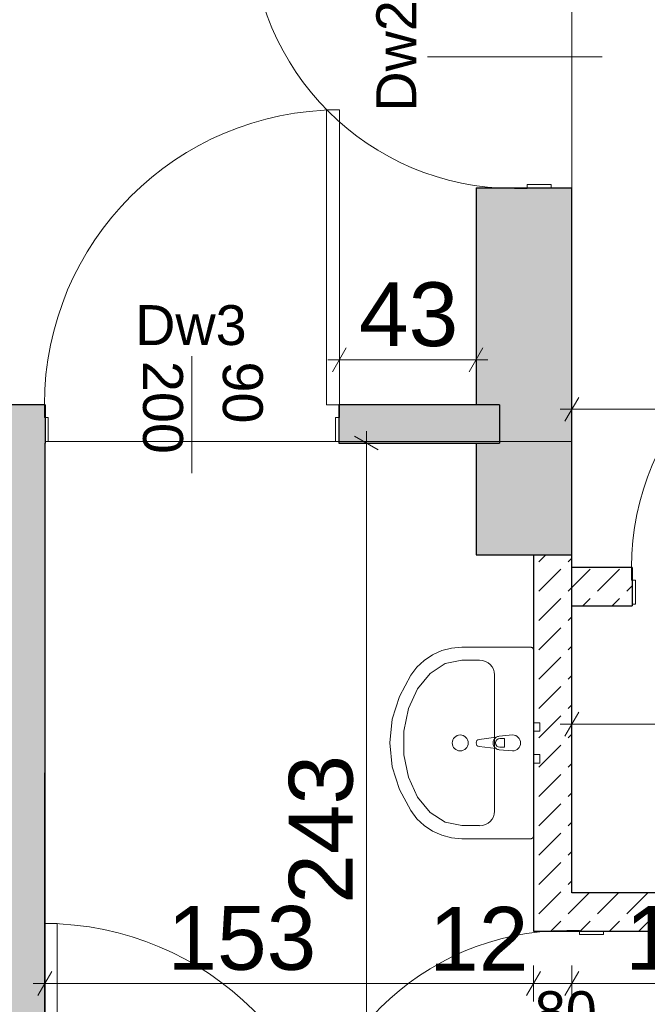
# Model space of a CAD drawing. Header units: centimetres. Extents: x -25572 to 23555, y -2435 to 15405.
# Tile 51 of 134: x 10206 to 10403, y 1920 to 2229. Entities that reach past the tile are written whole.
import ezdxf

# ---------------------------------------------------------------- set-up
doc = ezdxf.new("R2010")
doc.units = ezdxf.units.CM
doc.header["$MEASUREMENT"] = 0
for name, color, linetype, lineweight in [('Nowe_0_Nr_pióra__75', 6, 'Continuous', 15), ('Nowe_220-A Ściany_Nr_pióra__169', 7, 'Continuous', 5), ('Nowe_220-A Ściany_Nr_pióra__19', 255, 'Continuous', 0), ('Nowe_220-A Ściany_Nr_pióra__20', 1, 'Continuous', 13), ('Nowe_220-A Ściany_Nr_pióra__23', 7, 'Continuous', 15), ('Nowe_220-A Ściany_Nr_pióra__27', 7, 'Continuous', 25), ('Nowe_220-A Ściany_Nr_pióra__3', 7, 'Continuous', 13), ('Nowe_220-A Ściany_Nr_pióra__7', 7, 'Continuous', 13), ('Nowe_299-A Wymiary Opisy_Nr_pióra__161', 7, 'Continuous', 5), ('Nowe_299-A Wymiary Opisy_Nr_pióra__41', 7, 'Continuous', 15)]:
    doc.layers.add(name, color=color, linetype=linetype, lineweight=lineweight)
doc.layers.add('Nowe_220-A Ściany_Nr_pióra__45', color=7, linetype='Continuous', lineweight=15, true_color=0x40a5ff)
doc.layers.add('Nowe_299-A Wymiary Opisy', color=7, linetype='Continuous')
doc.styles.add('STYL_AUTOMATYCZNY_11', font='arial.ttf')
doc.styles.add('STYL_AUTOMATYCZNY_6', font='arial.ttf')
doc.dimstyles.new('STYL_AUTOMATYCZNY__1', dxfattribs={"dimtxt": 20, "dimasz": 5.7, "dimexe": 0.18, "dimexo": 0.0625, "dimgap": 0, "dimtad": 1, "dimtih": 1, "dimtoh": 1, "dimdec": 0, "dimzin": 0, "dimdsep": 46, "dimtxsty": 'STYL_AUTOMATYCZNY_11', "dimblk": 'ARROWHEAD_2', "dimblk1": 'ARROWHEAD_2', "dimblk2": 'ARROWHEAD_2', "dimcen": 0.09, "dimse1": 1, "dimse2": 1, "dimclrd": 7, "dimclre": 7, "dimclrt": 7, "dimadec": 1, "dimazin": 0, "dimtfac": 1, "dimtdec": 4, "dimtmove": 0, "dimatfit": 3, "dimfxl": 0, "dimtolj": 1, "dimtzin": 0, "dimarcsym": 0})
doc.dimstyles.new('STYL_AUTOMATYCZNY__2', dxfattribs={"dimtxt": 20, "dimasz": 5.7, "dimexe": 0.18, "dimexo": 0.0625, "dimgap": 0, "dimtad": 1, "dimdec": 0, "dimzin": 0, "dimdsep": 46, "dimtxsty": 'STYL_AUTOMATYCZNY_11', "dimblk": 'ARROWHEAD_2', "dimblk1": 'ARROWHEAD_2', "dimblk2": 'ARROWHEAD_2', "dimcen": 0.09, "dimse1": 1, "dimse2": 1, "dimclrd": 7, "dimclre": 7, "dimclrt": 7, "dimadec": 1, "dimazin": 0, "dimtfac": 1, "dimtdec": 4, "dimtmove": 0, "dimatfit": 3, "dimfxl": 0, "dimtolj": 1, "dimtzin": 0, "dimarcsym": 0})
doc.dimstyles.new('STYL_AUTOMATYCZNY__3', dxfattribs={"dimtxt": 20, "dimasz": 5.7, "dimexe": 0.18, "dimexo": 0.0625, "dimgap": 0, "dimtad": 1, "dimtih": 1, "dimtoh": 1, "dimdec": 0, "dimzin": 0, "dimdsep": 46, "dimtxsty": 'STYL_AUTOMATYCZNY_11', "dimblk": 'ARROWHEAD_2', "dimblk1": 'ARROWHEAD_2', "dimblk2": 'ARROWHEAD_2', "dimcen": 0.09, "dimse1": 1, "dimse2": 1, "dimclrd": 7, "dimclre": 7, "dimclrt": 7, "dimadec": 1, "dimazin": 0, "dimtfac": 1, "dimtdec": 4, "dimtmove": 2, "dimatfit": 3, "dimfxl": 0, "dimtolj": 1, "dimtzin": 0, "dimarcsym": 0})
pattern_1 = [(45, (0, 0), (-9.192388, 9.192388), [9.75, -3.25]), (45, (0, 9.192), (-9.192388, 9.192388), [9.75, -3.25])]

# ---------------------------------------------------------------- blocks, each defined once
blk = doc.blocks.new('*D14')
at = {"layer": 'Nowe_299-A Wymiary Opisy_Nr_pióra__161', "color": 7, "linetype": 'Continuous', "lineweight": 5}
for p, q in [((10214.3, 1921.35), (10214.3, 1932.6)), ((10367.38, 1921.35), (10367.38, 1932.6)), ((10216.47, 1930.72), (10212.14, 1923.22)), ((10369.54, 1930.72), (10365.21, 1923.22)), ((10210.64, 1926.97), (10214.3, 1926.97)), ((10214.3, 1926.97), (10367.38, 1926.97))]:
    blk.add_line(p, q, dxfattribs=at)
at = {"layer": 'Nowe_299-A Wymiary Opisy_Nr_pióra__41', "color": 7, "lineweight": 15, "char_height": 20, "attachment_point": 7, "style": 'STYL_AUTOMATYCZNY_11'}
for s, insert in [('\\A1;{\\pql;\\fArial|b0|i0|c238|p0;\\W1.000000;153}', (10252.7, 1930.97)), ('\\A1;{\\pql;\\fArial|b0|i0|c238|p0;\\W1.000000;12}', (10334.7, 1930.97))]:
    blk.add_mtext(s, dxfattribs=dict(at, insert=insert))
blk = doc.blocks.new('ARROWHEAD_2')
at = {"color": 0, "linetype": 'Continuous', "lineweight": 0}
for p, q in [((-0.378, -0.655), (0.378, 0.655)), ((0, 0), (-1, 0))]:
    blk.add_line(p, q, dxfattribs=at)
blk = doc.blocks.new('*D15')
at = {"layer": 'Nowe_299-A Wymiary Opisy_Nr_pióra__161', "color": 7, "linetype": 'Continuous', "lineweight": 5}
for p, q in [((10367.38, 1921.35), (10367.38, 1932.6)), ((10379.38, 1921.35), (10379.38, 1932.6)), ((10369.54, 1930.72), (10365.21, 1923.22)), ((10381.54, 1930.72), (10377.21, 1923.22)), ((10367.38, 1926.97), (10379.38, 1926.97))]:
    blk.add_line(p, q, dxfattribs=at)
blk = doc.blocks.new('*D16')
at = {"layer": 'Nowe_299-A Wymiary Opisy_Nr_pióra__161', "color": 7, "linetype": 'Continuous', "lineweight": 5}
for p, q in [((10379.38, 1921.35), (10379.38, 1932.6)), ((10504.76, 1921.35), (10504.76, 1932.6)), ((10381.54, 1930.72), (10377.21, 1923.22)), ((10502.59, 1923.22), (10506.92, 1930.72)), ((10379.38, 1926.97), (10504.76, 1926.97)), ((10504.76, 1926.97), (10508.43, 1926.97))]:
    blk.add_line(p, q, dxfattribs=at)
at = {"layer": 'Nowe_299-A Wymiary Opisy_Nr_pióra__41', "color": 7, "lineweight": 15, "insert": (10396.11, 1930.97), "char_height": 20, "attachment_point": 7, "style": 'STYL_AUTOMATYCZNY_11'}
blk.add_mtext('\\A1;{\\pql;\\fArial|b0|i0|c238|p0;\\W1.000000;125}', dxfattribs=at)
blk = doc.blocks.new('*D17')
at = {"layer": 'Nowe_299-A Wymiary Opisy_Nr_pióra__161', "color": 7, "linetype": 'Continuous', "lineweight": 5}
for p, q in [((10381.54, 2110.65), (10377.21, 2103.15)), ((10379.38, 2101.27), (10379.38, 2112.52)), ((10526.59, 2103.15), (10530.92, 2110.65)), ((10528.76, 2101.27), (10528.76, 2112.52)), ((10375.71, 2106.9), (10379.38, 2106.9)), ((10379.38, 2106.9), (10528.76, 2106.9)), ((10528.76, 2106.9), (10532.43, 2106.9))]:
    blk.add_line(p, q, dxfattribs=at)
at = {"layer": 'Nowe_299-A Wymiary Opisy_Nr_pióra__41', "color": 7, "lineweight": 15, "insert": (10431.19, 2110.9), "char_height": 20, "attachment_point": 7, "style": 'STYL_AUTOMATYCZNY_11'}
blk.add_mtext('\\A1;{\\pql;\\fArial|b0|i0|c238|p0;\\W1.000000;149}', dxfattribs=at)
blk = doc.blocks.new('*D18')
at = {"layer": 'Nowe_299-A Wymiary Opisy_Nr_pióra__161', "color": 7, "linetype": 'Continuous', "lineweight": 5}
for p, q in [((10381.54, 2012), (10377.21, 2004.5)), ((10379.38, 2002.63), (10379.38, 2013.88)), ((10502.36, 2004.5), (10506.69, 2012)), ((10504.53, 2002.63), (10504.53, 2013.88)), ((10375.71, 2008.25), (10379.38, 2008.25)), ((10379.38, 2008.25), (10504.53, 2008.25)), ((10504.53, 2008.25), (10508.2, 2008.25))]:
    blk.add_line(p, q, dxfattribs=at)
at = {"layer": 'Nowe_299-A Wymiary Opisy_Nr_pióra__41', "color": 7, "lineweight": 15, "insert": (10419.07, 2012.25), "char_height": 20, "attachment_point": 7, "style": 'STYL_AUTOMATYCZNY_11'}
blk.add_mtext('\\A1;{\\pql;\\fArial|b0|i0|c238|p0;\\W1.000000;125}', dxfattribs=at)
blk = doc.blocks.new('*D19')
at = {"layer": 'Nowe_299-A Wymiary Opisy_Nr_pióra__161', "color": 7, "linetype": 'Continuous', "lineweight": 5}
for p, q in [((10318.76, 2094.17), (10311.26, 2098.5)), ((10315.01, 2096.34), (10315.01, 2100.01)), ((10320.63, 2096.34), (10309.38, 2096.34)), ((10315.01, 1853.34), (10315.01, 2096.34)), ((10311.26, 1855.5), (10318.76, 1851.17)), ((10320.63, 1853.34), (10309.38, 1853.34)), ((10315.01, 1849.67), (10315.01, 1853.34))]:
    blk.add_line(p, q, dxfattribs=at)
at = {"layer": 'Nowe_299-A Wymiary Opisy_Nr_pióra__41', "color": 7, "lineweight": 15, "insert": (10311.01, 1951.96), "char_height": 20, "attachment_point": 7, "rotation": 90, "style": 'STYL_AUTOMATYCZNY_11'}
blk.add_mtext('\\A1;{\\pql;\\fArial|b0|i0|c238|p0;\\W1.000000;243}', dxfattribs=at)
blk = doc.blocks.new('*D21')
at = {"layer": 'Nowe_299-A Wymiary Opisy_Nr_pióra__161', "color": 7, "linetype": 'Continuous', "lineweight": 5}
for p, q in [((10214.16, 4975.43), (10214.16, 4986.68)), ((10528.76, 4975.43), (10528.76, 4986.68)), ((10216.32, 4984.8), (10211.99, 4977.3)), ((10526.59, 4977.3), (10530.92, 4984.8)), ((10210.49, 4981.05), (10214.16, 4981.05)), ((10214.16, 4981.05), (10528.76, 4981.05)), ((10528.76, 4981.05), (10532.43, 4981.05))]:
    blk.add_line(p, q, dxfattribs=at)
at = {"layer": 'Nowe_299-A Wymiary Opisy_Nr_pióra__41', "color": 7, "lineweight": 15, "insert": (10348.58, 4985.05), "char_height": 20, "attachment_point": 7, "style": 'STYL_AUTOMATYCZNY_11'}
blk.add_mtext('\\A1;{\\pql;\\fArial|b0|i0|c238|p0;\\W1.000000;315}', dxfattribs=at)
blk = doc.blocks.new('*D30')
at = {"layer": 'Nowe_299-A Wymiary Opisy_Nr_pióra__161', "color": 7, "linetype": 'Continuous', "lineweight": 5}
for p, q in [((10216.47, 5138.52), (10212.14, 5131.02)), ((10214.3, 5129.15), (10214.3, 5140.4)), ((10369.54, 5138.52), (10365.21, 5131.02)), ((10367.38, 5129.15), (10367.38, 5140.4)), ((10210.64, 5134.77), (10214.3, 5134.77)), ((10214.3, 5134.77), (10367.38, 5134.77))]:
    blk.add_line(p, q, dxfattribs=at)
at = {"layer": 'Nowe_299-A Wymiary Opisy_Nr_pióra__41', "color": 7, "lineweight": 15, "char_height": 20, "attachment_point": 7, "style": 'STYL_AUTOMATYCZNY_11'}
for s, insert in [('\\A1;{\\pql;\\fArial|b0|i0|c238|p0;\\W1.000000;153}', (10252.7, 5138.77)), ('\\A1;{\\pql;\\fArial|b0|i0|c238|p0;\\W1.000000;12}', (10334.7, 5138.77))]:
    blk.add_mtext(s, dxfattribs=dict(at, insert=insert))
blk = doc.blocks.new('*D31')
at = {"layer": 'Nowe_299-A Wymiary Opisy_Nr_pióra__161', "color": 7, "linetype": 'Continuous', "lineweight": 5}
for p, q in [((10369.54, 5138.52), (10365.21, 5131.02)), ((10367.38, 5129.15), (10367.38, 5140.4)), ((10381.54, 5138.52), (10377.21, 5131.02)), ((10379.38, 5129.15), (10379.38, 5140.4)), ((10367.38, 5134.77), (10379.38, 5134.77))]:
    blk.add_line(p, q, dxfattribs=at)
blk = doc.blocks.new('*D32')
at = {"layer": 'Nowe_299-A Wymiary Opisy_Nr_pióra__161', "color": 7, "linetype": 'Continuous', "lineweight": 5}
for p, q in [((10381.54, 5138.52), (10377.21, 5131.02)), ((10379.38, 5129.15), (10379.38, 5140.4)), ((10502.59, 5131.02), (10506.92, 5138.52)), ((10504.76, 5129.15), (10504.76, 5140.4)), ((10379.38, 5134.77), (10504.76, 5134.77)), ((10504.76, 5134.77), (10508.43, 5134.77))]:
    blk.add_line(p, q, dxfattribs=at)
at = {"layer": 'Nowe_299-A Wymiary Opisy_Nr_pióra__41', "color": 7, "lineweight": 15, "insert": (10396.11, 5138.77), "char_height": 20, "attachment_point": 7, "style": 'STYL_AUTOMATYCZNY_11'}
blk.add_mtext('\\A1;{\\pql;\\fArial|b0|i0|c238|p0;\\W1.000000;125}', dxfattribs=at)
blk = doc.blocks.new('*D33')
at = {"layer": 'Nowe_299-A Wymiary Opisy_Nr_pióra__161', "color": 7, "linetype": 'Continuous', "lineweight": 5}
for p, q in [((10379.38, 5309.07), (10379.38, 5320.32)), ((10528.76, 5309.07), (10528.76, 5320.32)), ((10381.54, 5318.45), (10377.21, 5310.95)), ((10526.59, 5310.95), (10530.92, 5318.45)), ((10375.71, 5314.7), (10379.38, 5314.7)), ((10379.38, 5314.7), (10528.76, 5314.7)), ((10528.76, 5314.7), (10532.43, 5314.7))]:
    blk.add_line(p, q, dxfattribs=at)
at = {"layer": 'Nowe_299-A Wymiary Opisy_Nr_pióra__41', "color": 7, "lineweight": 15, "insert": (10431.19, 5318.7), "char_height": 20, "attachment_point": 7, "style": 'STYL_AUTOMATYCZNY_11'}
blk.add_mtext('\\A1;{\\pql;\\fArial|b0|i0|c238|p0;\\W1.000000;149}', dxfattribs=at)
blk = doc.blocks.new('*D34')
at = {"layer": 'Nowe_299-A Wymiary Opisy_Nr_pióra__161', "color": 7, "linetype": 'Continuous', "lineweight": 5}
for p, q in [((10379.38, 5210.43), (10379.38, 5221.68)), ((10504.53, 5210.43), (10504.53, 5221.68)), ((10381.54, 5219.8), (10377.21, 5212.3)), ((10502.36, 5212.3), (10506.69, 5219.8)), ((10375.71, 5216.05), (10379.38, 5216.05)), ((10379.38, 5216.05), (10504.53, 5216.05)), ((10504.53, 5216.05), (10508.2, 5216.05))]:
    blk.add_line(p, q, dxfattribs=at)
at = {"layer": 'Nowe_299-A Wymiary Opisy_Nr_pióra__41', "color": 7, "lineweight": 15, "insert": (10419.07, 5220.05), "char_height": 20, "attachment_point": 7, "style": 'STYL_AUTOMATYCZNY_11'}
blk.add_mtext('\\A1;{\\pql;\\fArial|b0|i0|c238|p0;\\W1.000000;125}', dxfattribs=at)
blk = doc.blocks.new('*D35')
at = {"layer": 'Nowe_299-A Wymiary Opisy_Nr_pióra__161', "color": 7, "linetype": 'Continuous', "lineweight": 5}
for p, q in [((10318.76, 2094.17), (10311.26, 2098.5)), ((10315.01, 2096.34), (10315.01, 2100.01)), ((10320.63, 2096.34), (10309.38, 2096.34)), ((10315.01, 1853.34), (10315.01, 2096.34)), ((10311.26, 1855.5), (10318.76, 1851.17)), ((10320.63, 1853.34), (10309.38, 1853.34)), ((10315.01, 1849.67), (10315.01, 1853.34))]:
    blk.add_line(p, q, dxfattribs=at)
at = {"layer": 'Nowe_299-A Wymiary Opisy_Nr_pióra__41', "color": 7, "lineweight": 15, "insert": (10311.01, 1951.96), "char_height": 20, "attachment_point": 7, "rotation": 90, "style": 'STYL_AUTOMATYCZNY_11'}
blk.add_mtext('\\A1;{\\pql;\\fArial|b0|i0|c238|p0;\\W1.000000;243}', dxfattribs=at)
blk = doc.blocks.new('*D36')
at = {"layer": 'Nowe_299-A Wymiary Opisy_Nr_pióra__161', "color": 7, "linetype": 'Continuous', "lineweight": 5}
for p, q in [((10308.54, 5033.69), (10304.21, 5026.19)), ((10306.38, 5024.32), (10306.38, 5035.57)), ((10502.59, 5026.19), (10506.92, 5033.69)), ((10504.76, 5024.32), (10504.76, 5035.57)), ((10302.71, 5029.94), (10306.38, 5029.94)), ((10306.38, 5029.94), (10504.76, 5029.94)), ((10504.76, 5029.94), (10508.43, 5029.94))]:
    blk.add_line(p, q, dxfattribs=at)
at = {"layer": 'Nowe_299-A Wymiary Opisy_Nr_pióra__41', "color": 7, "lineweight": 15, "insert": (10382.69, 5033.94), "char_height": 20, "attachment_point": 7, "style": 'STYL_AUTOMATYCZNY_11'}
blk.add_mtext('\\A1;{\\pql;\\fArial|b0|i0|c238|p0;\\W1.000000;198}', dxfattribs=at)
blk = doc.blocks.new('*D51')
at = {"layer": 'Nowe_299-A Wymiary Opisy_Nr_pióra__161', "color": 7, "linetype": 'Continuous', "lineweight": 5}
for p, q in [((10308.74, 2126.17), (10304.41, 2118.67)), ((10306.58, 2116.8), (10306.58, 2128.05)), ((10347.21, 2118.67), (10351.54, 2126.17)), ((10349.38, 2116.8), (10349.38, 2128.05)), ((10302.91, 2122.42), (10306.58, 2122.42)), ((10306.58, 2122.42), (10349.38, 2122.42)), ((10349.38, 2122.42), (10353.04, 2122.42))]:
    blk.add_line(p, q, dxfattribs=at)
at = {"layer": 'Nowe_299-A Wymiary Opisy_Nr_pióra__41', "color": 7, "lineweight": 15, "insert": (10312.72, 2126.42), "char_height": 20, "attachment_point": 7, "style": 'STYL_AUTOMATYCZNY_11'}
blk.add_mtext('\\A1;{\\pql;\\fArial|b0|i0|c238|p0;\\W1.000000;43}', dxfattribs=at)

msp = doc.modelspace()

# ---------------------------------------------------------------- hatches: boundary and pattern name
at = {"layer": 'Nowe_220-A Ściany_Nr_pióra__169', "linetype": 'Continuous', "lineweight": 5}
h = msp.add_hatch(dxfattribs=at)
h.set_pattern_fill('Beton', style=0, pattern_type=2)
h.set_pattern_definition(pattern_1)
h.paths.add_polyline_path([(10379.38, 1955.34), (10379.38, 2061.34), (10367.38, 2061.34), (10367.38, 1955.34)])
h = msp.add_hatch(dxfattribs=at)
h.set_pattern_fill('Beton', style=0, pattern_type=2)
h.set_pattern_definition(pattern_1)
h.paths.add_polyline_path([(10379.38, 2045.34), (10398.3, 2045.34), (10398.3, 2057.34), (10379.38, 2057.34)])
h = msp.add_hatch(dxfattribs=at)
h.set_pattern_fill('Beton', style=0, pattern_type=2)
h.set_pattern_definition(pattern_1)
h.paths.add_polyline_path([(10379.38, 1955.34), (10367.38, 1943.34), (10379.38, 1943.34)])
h = msp.add_hatch(dxfattribs=at)
h.set_pattern_fill('Beton', style=0, pattern_type=2)
h.set_pattern_definition(pattern_1)
h.paths.add_polyline_path([(10367.38, 1955.34), (10367.38, 1943.34), (10379.38, 1955.34)])
h = msp.add_hatch(dxfattribs=at)
h.set_pattern_fill('Beton', style=0, pattern_type=2)
h.set_pattern_definition(pattern_1)
h.paths.add_polyline_path([(10379.38, 1943.34), (10504.76, 1943.34), (10504.76, 1955.34), (10379.38, 1955.34)])
at = {"layer": 'Nowe_220-A Ściany_Nr_pióra__19', "linetype": 'Continuous', "lineweight": 0}
for points in [[(10379.38, 2176.34), (10349.38, 2176.34), (10349.38, 2061.34), (10379.38, 2061.34)], [(10057.74, 2096.34), (10214.38, 2096.34), (10214.38, 2108.34), (10057.74, 2108.34)], [(10306.38, 2108.34), (10306.38, 2096.34), (10356.77, 2096.34), (10356.77, 2108.34)], [(10214.16, 1683.34), (10214.38, 2096.34), (10202.38, 2096.34), (10202.16, 1683.34)]]:
    msp.add_hatch(color=255, dxfattribs=at).paths.add_polyline_path(points)

# ---------------------------------------------------------------- linework, layer by layer
at = {"layer": 'Nowe_0_Nr_pióra__75', "color": 6, "linetype": 'Continuous', "lineweight": 15}
for p, q in [((10344.88, 2028.25), (10339.73, 2027.2)), ((10350.5, 2028.25), (10344.88, 2028.25)), ((10339.73, 2027.2), (10334.99, 2024.13)), ((10334.99, 2024.13), (10331.06, 2019.31)), ((10355.19, 2023.7), (10355.19, 1980.97)), ((10331.06, 2019.31), (10328.25, 2013.1)), ((10328.25, 2013.1), (10326.78, 2006.03)), ((10326.78, 2006.03), (10326.78, 1998.65)), ((10356.84, 2003.7), (10358.32, 2003.7)), ((10358.32, 2003.7), (10358.32, 2000.98)), ((10358.32, 2000.98), (10356.84, 2000.98)), ((10326.78, 1998.65), (10328.25, 1991.58)), ((10328.25, 1991.58), (10331.06, 1985.37)), ((10331.06, 1985.37), (10334.99, 1980.54)), ((10334.99, 1980.54), (10339.73, 1977.48)), ((10339.73, 1977.48), (10344.88, 1976.43)), ((10344.88, 1976.43), (10350.5, 1976.43))]:
    msp.add_line(p, q, dxfattribs=at)
for points in [[(10344.88, 1972.34), (10366.44, 1972.34), (10366.6, 1972.35), (10366.76, 1972.39), (10366.91, 1972.46), (10367.04, 1972.55), (10367.16, 1972.66), (10367.25, 1972.79), (10367.32, 1972.94), (10367.36, 1973.09), (10367.38, 1973.25), (10367.38, 2002.34), (10367.38, 2031.43), (10367.36, 2031.59), (10367.32, 2031.74), (10367.25, 2031.88), (10367.16, 2032.01), (10367.04, 2032.13), (10366.91, 2032.22), (10366.76, 2032.28), (10366.6, 2032.32), (10366.44, 2032.34), (10344.88, 2032.34), (10341.7, 2032.07), (10338.62, 2031.28), (10335.72, 2029.99), (10333.1, 2028.23), (10330.82, 2026.06), (10328.97, 2023.55), (10325.35, 2016.94), (10323.13, 2009.78), (10322.38, 2002.34), (10323.13, 1994.89), (10325.35, 1987.73), (10328.97, 1981.13), (10330.82, 1978.61), (10333.1, 1976.45), (10335.72, 1974.69), (10338.62, 1973.4), (10341.7, 1972.6)], [(10367.38, 2008.69), (10367.38, 2005.99), (10369.38, 2005.99), (10369.38, 2008.69)], [(10367.38, 1998.69), (10367.38, 1995.99), (10369.38, 1995.99), (10369.38, 1998.69)]]:
    msp.add_lwpolyline(points, close=True, dxfattribs=at)
msp.add_lwpolyline([(10360.81, 2004.84), (10356.62, 2004.44, 0.12102), (10355.67, 2004.11), (10350.37, 2003.45, 0.882566), (10350.37, 2001.23), (10355.67, 2000.57, 0.12102), (10356.62, 2000.24), (10360.81, 1999.84, 1)], format="xyb", close=True, dxfattribs=at)
msp.add_circle((10344.41, 2002.34), 2.5, dxfattribs=at)
for centre, radius, start, end in [((10356.81, 2002.34), 2.11, 122.771, 237.229), ((10356.84, 2002.34), 1.36, 90, 270)]:
    msp.add_arc(centre, radius, start, end, dxfattribs=at)
for centre, start_param, end_param in [((10350.5, 2023.7), 0, 1.570796), ((10350.5, 1980.97), 4.712389, 6.283185)]:
    msp.add_ellipse(centre, major_axis=(4.69, 0), ratio=0.969697, start_param=start_param, end_param=end_param, dxfattribs=at)
at = {"layer": 'Nowe_220-A Ściany_Nr_pióra__20', "color": 1, "linetype": 'Continuous', "lineweight": 13}
for p, q in [((10379.38, 2096.84), (10379.38, 2258.34)), ((10214.38, 1683.34), (10214.38, 2096.84)), ((10214.38, 2096.84), (10379.38, 2096.84))]:
    msp.add_line(p, q, dxfattribs=at)
at = {"layer": 'Nowe_220-A Ściany_Nr_pióra__23', "color": 7, "linetype": 'Continuous', "lineweight": 15}
for p, q in [((10361.38, 2176.14), (10361.38, 2176.34)), ((10361.38, 2176.34), (10372.88, 2176.34)), ((10365.38, 2176.14), (10361.38, 2176.14)), ((10372.88, 2177.34), (10365.38, 2177.34)), ((10365.38, 2177.34), (10365.38, 2176.14)), ((10372.88, 2176.34), (10372.88, 2177.34)), ((10214.18, 2104.34), (10214.18, 2108.34)), ((10214.18, 2108.34), (10214.38, 2108.34)), ((10214.38, 2108.34), (10214.38, 2096.84)), ((10306.38, 2096.84), (10306.38, 2108.34)), ((10306.38, 2108.34), (10306.58, 2108.34)), ((10306.58, 2108.34), (10306.58, 2104.34)), ((10215.38, 2104.34), (10214.18, 2104.34)), ((10215.38, 2096.84), (10215.38, 2104.34)), ((10306.58, 2104.34), (10305.38, 2104.34)), ((10305.38, 2104.34), (10305.38, 2096.84)), ((10214.38, 2096.84), (10215.38, 2096.84)), ((10305.38, 2096.84), (10306.38, 2096.84)), ((10398.1, 2053.34), (10398.1, 2057.34)), ((10398.1, 2057.34), (10398.3, 2057.34)), ((10398.3, 2057.34), (10398.3, 2045.84)), ((10399.3, 2053.34), (10398.1, 2053.34)), ((10399.3, 2045.84), (10399.3, 2053.34)), ((10398.3, 2045.84), (10399.3, 2045.84)), ((10381.76, 1943.54), (10377.76, 1943.54)), ((10377.76, 1943.54), (10377.76, 1943.34)), ((10377.76, 1943.34), (10389.26, 1943.34)), ((10381.76, 1942.34), (10381.76, 1943.54)), ((10389.26, 1942.34), (10381.76, 1942.34)), ((10389.26, 1943.34), (10389.26, 1942.34))]:
    msp.add_line(p, q, dxfattribs=at)
at = {"layer": 'Nowe_220-A Ściany_Nr_pióra__27', "color": 7, "linetype": 'Continuous', "lineweight": 25}
for p, q in [((10349.38, 2176.34), (10361.38, 2176.34)), ((10349.38, 2176.34), (10361.38, 2176.34)), ((10361.38, 2176.34), (10372.88, 2176.34)), ((10361.38, 2176.34), (10372.88, 2176.34)), ((10361.38, 2176.34), (10372.88, 2176.34)), ((10372.88, 2176.34), (10379.38, 2176.34)), ((10372.88, 2176.34), (10379.38, 2176.34)), ((10214.38, 2108.34), (10214.38, 2096.84)), ((10214.38, 2108.34), (10214.38, 2096.84)), ((10214.38, 2108.34), (10214.38, 2096.84)), ((10306.38, 2108.34), (10306.38, 2096.84)), ((10306.38, 2108.34), (10306.38, 2096.84)), ((10306.38, 2108.34), (10306.38, 2096.84)), ((10214.38, 2096.84), (10214.38, 2096.34)), ((10214.38, 2096.84), (10214.38, 2096.34)), ((10306.38, 2096.84), (10306.38, 2096.34)), ((10398.3, 2057.34), (10398.3, 2045.84)), ((10398.3, 2057.34), (10398.3, 2045.84)), ((10398.3, 2057.34), (10398.3, 2045.84)), ((10398.3, 2045.84), (10398.3, 2045.34)), ((10398.3, 2045.84), (10398.3, 2045.34)), ((10377.76, 1943.34), (10389.26, 1943.34)), ((10377.76, 1943.34), (10389.26, 1943.34)), ((10377.76, 1943.34), (10389.26, 1943.34)), ((10389.26, 1943.34), (10389.76, 1943.34)), ((10389.26, 1943.34), (10389.76, 1943.34))]:
    msp.add_line(p, q, dxfattribs=at)
for points in [[(10349.38, 2176.34), (10349.38, 2108.34)], [(10379.38, 2061.34), (10379.38, 2176.34)], [(10214.38, 2108.34), (10057.74, 2108.34)], [(10356.77, 2108.34), (10306.38, 2108.34)], [(10356.77, 2108.34), (10356.77, 2096.34)], [(10214.16, 1683.34), (10214.38, 2096.34)], [(10306.38, 2096.34), (10356.77, 2096.34)], [(10349.38, 2096.34), (10349.38, 2061.34)], [(10349.38, 2061.34), (10379.38, 2061.34)], [(10367.38, 2061.34), (10367.38, 1943.34)], [(10367.38, 2061.34), (10379.38, 2061.34)], [(10379.38, 2045.34), (10379.38, 2061.34)], [(10398.3, 2057.34), (10379.38, 2057.34)], [(10379.38, 1955.34), (10379.38, 2045.34)], [(10379.38, 2045.34), (10398.3, 2045.34)], [(10504.76, 1955.34), (10379.38, 1955.34)], [(10367.38, 1943.34), (10377.76, 1943.34)], [(10389.76, 1943.34), (10504.76, 1943.34)]]:
    msp.add_lwpolyline(points, dxfattribs=at)
at = {"layer": 'Nowe_220-A Ściany_Nr_pióra__3', "color": 7, "linetype": 'Continuous', "lineweight": 13}
for p, q in [((10302.58, 2108.34), (10302.58, 2200.74)), ((10302.58, 2200.74), (10306.58, 2200.74)), ((10306.58, 2200.74), (10306.58, 2108.34)), ((10306.58, 2108.34), (10302.58, 2108.34)), ((10214.18, 1945.74), (10214.18, 1853.34)), ((10218.18, 1945.74), (10214.18, 1945.74)), ((10218.18, 1853.34), (10218.18, 1945.74))]:
    msp.add_line(p, q, dxfattribs=at)
for centre, radius, start, end in [((10361.38, 2258.54), 82.4, 180, 270), ((10306.58, 2108.34), 92.4, 90, 180), ((10480.5, 2057.34), 82.4, 90, 180), ((10214.18, 1853.34), 92.4, 0, 90), ((10377.76, 1861.14), 82.4, 90, 180)]:
    msp.add_arc(centre, radius, start, end, dxfattribs=at)
at = {"layer": 'Nowe_220-A Ściany_Nr_pióra__45', "color": 161, "linetype": 'Continuous', "lineweight": 15, "true_color": 0x40a5ff}
for p, q in [((10334.2, 2217.34), (10388.84, 2217.34)), ((10260.38, 2123.52), (10260.38, 2086.88))]:
    msp.add_line(p, q, dxfattribs=at)

# ---------------------------------------------------------------- texts
at = {"layer": 'Nowe_220-A Ściany_Nr_pióra__7', "color": 7, "linetype": 'Continuous', "lineweight": 13, "char_height": 12.5, "style": 'STYL_AUTOMATYCZNY_6'}
for s, insert, attachment_point, rotation in [('\\A1;{\\pql;\\pt0;\\fArial|b0|i0|c238|p0;\\W1.000000;Dw2\\fArial|b0|i0|c238|p0;\\W1.000000;\\fArial|b0|i0|c238|p0;\\W1.000000;\\fArial|b0|i0|c238|p0;\\W1.000000;}', (10330.63, 2200.19), 7, 90), ('\\A1;{\\pqr;\\pt0;\\fArial|b0|i0|c238|p0;\\W1.000000;200\\fArial|b0|i0|c238|p0;\\W1.000000;\\A1{\\H.66x;\\S^  ;}\\fArial|b0|i0|c238|p0;\\W1.000000;\\fArial|b0|i0|c238|p0;\\W1.000000;}', (10241.42, 2089.74), 9, 270), ('\\A1;{\\pqr;\\pt0;\\fArial|b0|i0|c238|p0;\\W1.000000;90\\fArial|b0|i0|c238|p0;\\W1.000000;\\A1{\\H.66x;\\S^  ;}\\fArial|b0|i0|c238|p0;\\W1.000000;\\fArial|b0|i0|c238|p0;\\W1.000000;}', (10266.42, 2099.27), 9, 270), ('\\A1;{\\pql;\\pt0;\\fArial|b0|i0|c238|p0;\\W1.000000;80\\fArial|b0|i0|c238|p0;\\W1.000000;\\A1{\\H.66x;\\S^  ;}\\fArial|b0|i0|c238|p0;\\W1.000000;\\fArial|b0|i0|c238|p0;\\W1.000000;}', (10433.26, 2048.27), 7, 90)]:
    msp.add_mtext(s, dxfattribs=dict(at, insert=insert, attachment_point=attachment_point, rotation=rotation))
for s, insert, attachment_point in [('\\A1;{\\pqr;\\pt0;\\fArial|b0|i0|c238|p0;\\W1.000000;Dw3\\fArial|b0|i0|c238|p0;\\W1.000000;\\fArial|b0|i0|c238|p0;\\W1.000000;\\fArial|b0|i0|c238|p0;\\W1.000000;}', (10277.52, 2126.87), 9), ('\\A1;{\\pql;\\pt0;\\fArial|b0|i0|c238|p0;\\W1.000000;80\\fArial|b0|i0|c238|p0;\\W1.000000;\\A1{\\H.66x;\\S^  ;}\\fArial|b0|i0|c238|p0;\\W1.000000;\\fArial|b0|i0|c238|p0;\\W1.000000;}', (10367.76, 1908.38), 7), ('\\A1;{\\pql;\\pt0;\\fArial|b0|i0|c238|p0;\\W1.000000;200\\fArial|b0|i0|c238|p0;\\W1.000000;\\A1{\\H.66x;\\S^  ;}\\fArial|b0|i0|c238|p0;\\W1.000000;\\fArial|b0|i0|c238|p0;\\W1.000000;}', (10367.76, 1883.38), 7)]:
    msp.add_mtext(s, dxfattribs=dict(at, insert=insert, attachment_point=attachment_point))

# ---------------------------------------------------------------- dimensions: what is measured, and where the dimension line sits
at = {"layer": 'Nowe_299-A Wymiary Opisy', "color": 7, "linetype": 'Continuous', "lineweight": 5}
for base, p1, p2, dimstyle, picture, middle in [((10528.76, 5314.7), (10379.38, 2176.34), (10528.76, 2258.34), 'STYL_AUTOMATYCZNY__1', '*D33', (10454.02, 5328.7)), ((10504.53, 5216.05), (10379.38, 2045.34), (10504.53, 2045.34), 'STYL_AUTOMATYCZNY__1', '*D34', (10441.9, 5230.05)), ((10367.38, 5134.77), (10214.3, 1958.61), (10367.38, 1959.84), 'STYL_AUTOMATYCZNY__1', '*D30', (10275.53, 5148.77)), ((10504.76, 5134.77), (10379.38, 1955.34), (10504.76, 1943.34), 'STYL_AUTOMATYCZNY__3', '*D32', (10418.94, 5148.77)), ((10379.38, 5134.77), (10367.38, 1959.84), (10379.38, 1955.34), 'STYL_AUTOMATYCZNY__1', '*D31', (10349.92, 5148.77)), ((10504.76, 5029.94), (10306.38, 1841.84), (10504.76, 1841.34), 'STYL_AUTOMATYCZNY__1', '*D36', (10405.52, 5043.94)), ((10528.76, 4981.05), (10214.16, 1683.34), (10528.76, 1707.34), 'STYL_AUTOMATYCZNY__1', '*D21', (10371.41, 4995.05)), ((10528.76, 2106.9), (10379.38, 2176.34), (10528.76, 2258.34), 'STYL_AUTOMATYCZNY__1', '*D17', (10454.02, 2120.9)), ((10349.38, 2122.42), (10306.58, 2108.34), (10349.38, 2108.34), 'STYL_AUTOMATYCZNY__1', '*D51', (10327.94, 2136.42)), ((10504.53, 2008.25), (10379.38, 2045.34), (10504.53, 2045.34), 'STYL_AUTOMATYCZNY__1', '*D18', (10441.9, 2022.25)), ((10367.38, 1926.97), (10214.3, 1958.61), (10367.38, 1959.84), 'STYL_AUTOMATYCZNY__1', '*D14', (10275.53, 1940.97)), ((10379.38, 1926.97), (10367.38, 1959.84), (10379.38, 1955.34), 'STYL_AUTOMATYCZNY__1', '*D15', (10349.92, 1940.97)), ((10504.76, 1926.97), (10379.38, 1955.34), (10504.76, 1943.34), 'STYL_AUTOMATYCZNY__3', '*D16', (10418.94, 1940.97))]:
    dim = msp.add_linear_dim(base=base, p1=p1, p2=p2, dimstyle=dimstyle, dxfattribs=at)
    dim.commit()
    dim.dimension.update_dxf_attribs({"geometry": picture, "text_midpoint": middle, "dimtype": 160})
for picture in ['*D19', '*D35']:
    dim = msp.add_linear_dim(base=(10315.01, 2096.34), p1=(10377.76, 1853.34), p2=(10349.38, 2096.34), angle=90, dimstyle='STYL_AUTOMATYCZNY__2', dxfattribs=at)
    dim.commit()
    dim.dimension.update_dxf_attribs({"geometry": picture, "text_midpoint": (10301.01, 1974.79), "dimtype": 160, "text_rotation": 90})

doc.saveas('drawing.dxf')
